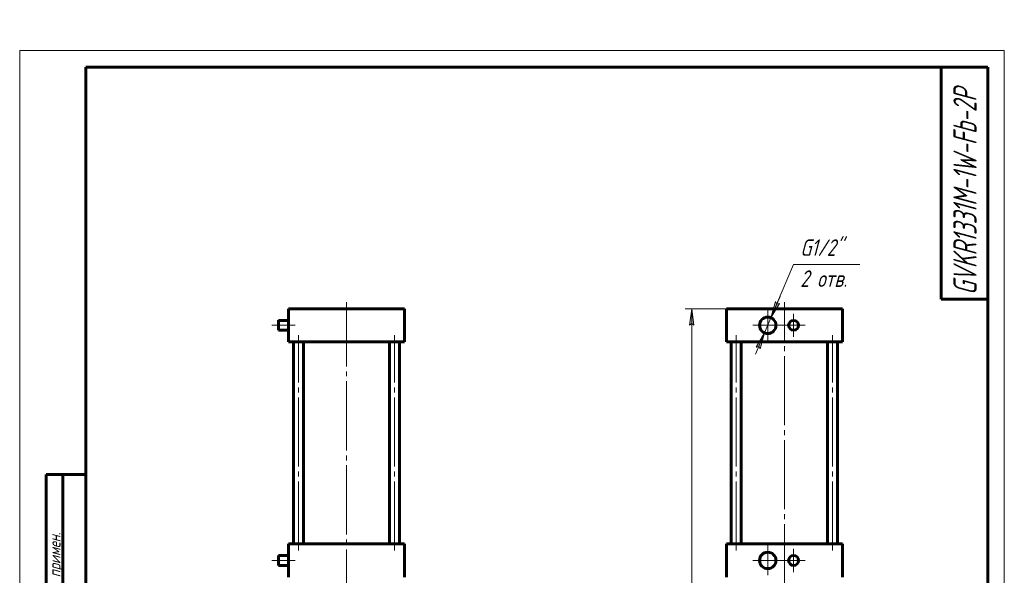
# Model space of a CAD drawing. Header units: millimetres. Extents: x -14 to 297, y 0 to 429.
# Tile 4 of 4: x 0 to 297, y 262 to 429. Entities that reach past the tile are written whole.
import ezdxf

# ---------------------------------------------------------------- set-up
doc = ezdxf.new("R2010")
doc.units = ezdxf.units.MM
for name, pattern in [('K5LT_AXLED', [25.370941, 20.870941, -1.5, 1.5, -1.5]), ('K5LT_BASIC', [0]), ('K5LT_THIN', [0])]:
    doc.linetypes.add(name, pattern=pattern)
doc.layers.add('Системный слой', color=7, linetype='Continuous')
doc.layers.add('Системный слой (1)', color=7, linetype='Continuous', true_color=0x6c6c6c)
doc.styles.add('KDIMTEXTSTYLE', font='txt', dxfattribs={"width": 0.96, "oblique": 15, "height": 5})
doc.styles.add('KTEXTSTYLE', font='txt', dxfattribs={"width": 0.96, "height": 5})
doc.dimstyles.new('KDIMSTYLE (0.25)', dxfattribs={"dimtxt": 5, "dimasz": 1, "dimexe": 2, "dimexo": 0, "dimgap": 1, "dimtad": 1, "dimlfac": 4, "dimtxsty": 'KDIMTEXTSTYLE', "dimsah": 1, "dimcen": 0, "dimdle": 1, "dimadec": 0, "dimazin": 0, "dimtfac": 0.667, "dimtmove": 0, "dimatfit": 3, "dimfxl": 1, "dimtvp": 1, "dimtolj": 1, "dimtzin": 0, "dimarcsym": 0})

# ---------------------------------------------------------------- blocks, each defined once
blk = doc.blocks.new('U0')
at = {"layer": 'Системный слой (1)', "color": 143, "linetype": 'K5LT_BASIC', "lineweight": 60, "true_color": 0x33acca}
for p, q in [((78.06, 337.07), (78.06, 338.57)), ((78.06, 335.57), (78.06, 337.07))]:
    blk.add_line(p, q, dxfattribs=at)
blk = doc.blocks.new('U1')
at = {"layer": 'Системный слой (1)', "color": 143, "linetype": 'K5LT_BASIC', "lineweight": 60, "true_color": 0x33acca}
for p, q in [((78.06, 266.07), (78.06, 267.57)), ((78.06, 264.57), (78.06, 266.07))]:
    blk.add_line(p, q, dxfattribs=at)
blk = doc.blocks.new('U10')
at = {"layer": 'Системный слой (1)', "color": 30, "linetype": 'K5LT_AXLED', "lineweight": 18, "true_color": 0xff8000}
for q in [(98.56, 344.07), (70.19, 147.07), (126.94, 147.07), (98.56, 118.69)]:
    blk.add_line((98.56, 147.07), q, dxfattribs=at)
blk = doc.blocks.new('D6')
at = {"layer": 'Системный слой (1)'}
for points in [[(226.62, 339.35), (229.18, 343.69), (228.37, 343.49), (227.96, 344.21)], [(223.34, 329.93), (224.69, 334.79), (222.13, 330.44), (222.93, 330.65)]]:
    blk.add_hatch(color=7, dxfattribs=at).paths.add_polyline_path(points)
at = {"layer": 'Системный слой (1)', "color": 7, "linetype": 'K5LT_THIN', "lineweight": 18, "true_color": 0xffffff}
for p, q in [((226.62, 339.35), (233.44, 355.45)), ((226.62, 339.35), (229.35, 345.79)), ((227.96, 344.21), (226.62, 339.35)), ((226.62, 339.35), (229.18, 343.69)), ((228.37, 343.49), (227.96, 344.21)), ((229.18, 343.69), (228.37, 343.49)), ((224.69, 334.79), (226.62, 339.35)), ((224.69, 334.79), (221.96, 328.34)), ((224.69, 334.79), (222.13, 330.44)), ((223.34, 329.93), (224.69, 334.79)), ((222.13, 330.44), (222.93, 330.65)), ((222.93, 330.65), (223.34, 329.93))]:
    blk.add_line(p, q, dxfattribs=at)
blk.add_wipeout([(235.44, 347.07), (235.44, 363.83), (250.81, 363.83), (250.81, 347.07)]).dxf.layer = 'Системный слой (1)'
blk.add_line((233.44, 355.45), (253.45, 355.45), dxfattribs=at)
at = {"layer": 'Системный слой (1)', "color": 7, "char_height": 5, "attachment_point": 1, "style": 'KTEXTSTYLE'}
for s, insert in [('\\fArial|b0|c204|p34;\\H5.0;\\W1.000;\\Q15;\\fGOST Type AU|b0|i0|c204|p34;\\Q15;\\W0.960;G1/2"', (235.44, 363.03)), ('\\fArial|b0|c204|p34;\\H5.0;\\W1.000;\\Q15;\\fGOST Type AU|b0|i0|c204|p34;\\Q15;\\W0.960;2 отв.', (235.44, 353.65))]:
    blk.add_mtext(s, dxfattribs=dict(at, insert=insert))
blk = doc.blocks.new('KDIMARROW_01')
at = {"layer": 'Системный слой'}
blk.add_hatch(color=0, dxfattribs=at).paths.add_polyline_path([(0, 0), (-5, 0.66), (-4.5, 0), (-5, -0.66)])
at = {"layer": 'Системный слой', "color": 0, "linetype": 'K5LT_THIN', "lineweight": 18}
for p, q in [((-4.5, 0), (-5, 0.66)), ((-5, 0.66), (0, 0)), ((0, 0), (-5, -0.66)), ((-5, -0.66), (-4.5, 0))]:
    blk.add_line(p, q, dxfattribs=at)
at = {"layer": 'Системный слой (1)', "color": 0, "linetype": 'K5LT_THIN', "lineweight": 18}
blk.add_line((98.56, 147.07), (98.31, 147.07), dxfattribs=at)
blk = doc.blocks.new('U14')
at = {"layer": 'Системный слой (1)', "color": 30, "linetype": 'K5LT_AXLED', "lineweight": 18, "true_color": 0xff8000}
for q in [(225.65, 270.54), (221.18, 266.07), (230.13, 266.07), (225.65, 261.59)]:
    blk.add_line((225.65, 266.07), q, dxfattribs=at)
blk = doc.blocks.new('U15')
at = {"layer": 'Системный слой (1)', "color": 30, "linetype": 'K5LT_AXLED', "lineweight": 18, "true_color": 0xff8000}
for q in [(225.65, 341.54), (221.18, 337.07), (230.13, 337.07), (225.65, 332.59)]:
    blk.add_line((225.65, 337.07), q, dxfattribs=at)
blk = doc.blocks.new('U16')
at = {"layer": 'Системный слой (1)', "color": 30, "linetype": 'K5LT_AXLED', "lineweight": 18, "true_color": 0xff8000}
for q in [(233.44, 269.57), (229.94, 266.07), (236.94, 266.07), (233.44, 262.57)]:
    blk.add_line((233.44, 266.07), q, dxfattribs=at)
blk = doc.blocks.new('U17')
at = {"layer": 'Системный слой (1)', "color": 30, "linetype": 'K5LT_AXLED', "lineweight": 18, "true_color": 0xff8000}
for q in [(233.44, 340.57), (229.94, 337.07), (236.94, 337.07), (233.44, 333.57)]:
    blk.add_line((233.44, 337.07), q, dxfattribs=at)
blk = doc.blocks.new('D8')
at = {"layer": 'Системный слой (1)'}
for points in [[(203.39, 337.07), (202.73, 342.07), (202.07, 337.07), (202.73, 337.57)], [(202.73, 147.07), (203.39, 152.07), (202.73, 151.57), (202.07, 152.07)]]:
    blk.add_hatch(color=7, dxfattribs=at).paths.add_polyline_path(points)
at = {"layer": 'Системный слой (1)', "color": 7, "linetype": 'K5LT_THIN', "lineweight": 18, "true_color": 0xffffff}
for p, q in [((215.65, 342.07), (200.73, 342.07)), ((202.07, 337.07), (202.73, 342.07)), ((202.73, 342.07), (203.39, 337.07)), ((202.73, 337.57), (202.07, 337.07)), ((203.39, 337.07), (202.73, 337.57)), ((202.73, 147.07), (202.07, 152.07)), ((202.07, 152.07), (202.73, 151.57)), ((202.73, 151.57), (203.39, 152.07)), ((203.39, 152.07), (202.73, 147.07)), ((224.28, 147.07), (200.73, 147.07))]:
    blk.add_line(p, q, dxfattribs=at)
blk.add_wipeout([(201.73, 238.9), (194.35, 238.9), (194.35, 249.79), (201.73, 249.79)]).dxf.layer = 'Системный слой (1)'
blk.add_line((202.73, 342.07), (202.73, 147.07), dxfattribs=at)
at = {"layer": 'Системный слой (1)', "color": 7, "insert": (195.14, 238.9), "char_height": 5, "attachment_point": 1, "rotation": 90, "style": 'KTEXTSTYLE'}
blk.add_mtext('\\fArial|b0|c204|p34;\\H5.0;\\W1.000;\\Q15;\\fGOST Type AU|b0|i0|c204|p34;\\Q15;\\W0.960;780', dxfattribs=at)
blk = doc.blocks.new('U18')
at = {"color": 7, "linetype": 'K5LT_THIN', "lineweight": 18, "true_color": 0xffffff}
for p, q in [((0, 0), (0, 420)), ((0, 420), (297, 420)), ((297, 420), (297, 0)), ((107, 55), (172, 55)), ((107, 50), (172, 50)), ((107, 45), (172, 45)), ((246.96, 25), (246.96, 40)), ((251.98, 25), (251.98, 40)), ((107, 30), (172, 30)), ((107, 25), (172, 25)), ((107, 20), (172, 20)), ((107, 15), (172, 15)), ((107, 10), (172, 10)), ((297, 0), (0, 0))]:
    blk.add_line(p, q, dxfattribs=at)
at = {"color": 143, "linetype": 'K5LT_BASIC', "lineweight": 60, "true_color": 0x33acca}
for p, q in [((20, 5), (20, 415)), ((20, 415), (292, 415)), ((278, 345), (278, 415)), ((292, 415), (292, 5)), ((292, 345), (278, 345)), ((8, 172), (8, 292)), ((20, 292), (8, 292)), ((13, 172), (13, 292)), ((20, 232), (8, 232)), ((20, 172), (8, 172)), ((8, 5), (8, 150)), ((20, 150), (8, 150)), ((13, 5), (13, 150)), ((20, 115), (8, 115)), ((20, 90), (8, 90)), ((20, 65), (8, 65)), ((107, 60), (292, 60)), ((107, 5), (107, 60)), ((114, 35), (114, 60)), ((124, 5), (124, 60)), ((147, 5), (147, 60)), ((162, 5), (162, 60)), ((172, 5), (172, 60)), ((172, 45), (292, 45)), ((242, 5), (242, 45)), ((257, 25), (257, 45)), ((274, 25), (274, 45)), ((107, 40), (172, 40)), ((242, 40), (257, 40)), ((257, 40), (292, 40)), ((107, 35), (172, 35)), ((20, 30), (8, 30)), ((242, 25), (292, 25)), ((262.57, 20), (262.57, 25)), ((172, 20), (242, 20)), ((242, 20), (292, 20)), ((20, 5), (8, 5)), ((292, 5), (20, 5))]:
    blk.add_line(p, q, dxfattribs=at)
at = {"color": 7, "attachment_point": 1, "rotation": 90, "style": 'KTEXTSTYLE'}
for s, insert, char_height in [('\\fArial|b0|c204|p34;\\H5.0;\\W1.000;\\Q15;\\fGOST Type AU|b0|i0|c204|p34;\\Q15;\\W0.823;\\H7.00;GVKR1331M-1W-Fb-2P', (281.64, 346.19), 7), ('\\fArial|b0|c204|p34;\\H5.0;\\W1.000;\\Q15;\\fGOST Type AU|b0|i0|c204|p34;\\Q15;\\W0.960;\\H3.50;Перв. примен.', (8.82, 250.52), 3.5), ('\\fArial|b0|c204|p34;\\H5.0;\\W1.000;\\Q15;\\fGOST Type AU|b0|i0|c204|p34;\\Q15;\\W0.960;\\H3.50;Справ. №', (8.82, 193.63), 3.5), ('\\fArial|b0|c204|p34;\\H5.0;\\W1.000;\\Q15;\\fGOST Type AU|b0|i0|c204|p34;\\Q15;\\W0.960;\\H3.50;Подп. и дата', (8.82, 120.66), 3.5), ('\\fArial|b0|c204|p34;\\H5.0;\\W1.000;\\Q15;\\fGOST Type AU|b0|i0|c204|p34;\\Q15;\\W0.960;\\H3.50;Инв. № дубл.', (8.82, 91.57), 3.5), ('\\fArial|b0|c204|p34;\\H5.0;\\W1.000;\\Q15;\\fGOST Type AU|b0|i0|c204|p34;\\Q15;\\W0.960;\\H3.50;Взам. инв. №', (8.82, 65.8), 3.5), ('\\fArial|b0|c204|p34;\\H5.0;\\W1.000;\\Q15;\\fGOST Type AU|b0|i0|c204|p34;\\Q15;\\W0.960;\\H3.50;Подп. и дата', (8.82, 35.66), 3.5), ('\\fArial|b0|c204|p34;\\H5.0;\\W1.000;\\Q15;\\fGOST Type AU|b0|i0|c204|p34;\\Q15;\\W0.960;\\H3.50;Инв. № подл.', (8.82, 6.57), 3.5)]:
    blk.add_mtext(s, dxfattribs=dict(at, insert=insert, char_height=char_height))
at = {"color": 7, "attachment_point": 1, "style": 'KTEXTSTYLE'}
for s, insert, char_height in [('\\fArial|b0|c204|p34;\\H5.0;\\W1.000;\\Q15;\\fGOST Type AU|b0|i0|c204|p34;\\Q15;\\W0.960;\\H7.00;GVKR1331M-1W-Fb-2P', (192.57, 55.86), 7), ('\\fArial|b0|c204|p34;\\H5.0;\\W1.000;\\Q15;\\fGOST Type AU|b0|i0|c204|p34;\\Q15;\\W0.926;\\H3.50;Масштаб', (274.52, 44.18), 3.5), ('\\fArial|b0|c204|p34;\\H5.0;\\W1.000;\\Q15;\\fGOST Type AU|b0|i0|c204|p34;\\Q15;\\W0.960;Задвижка шиберная с', (179.04, 41.21), 5), ('\\fArial|b0|c204|p34;\\H5.0;\\W1.000;\\Q15;\\fGOST Type AU|b0|i0|c204|p34;\\Q15;\\W0.960;\\H3.50;Лит.', (245.47, 44.18), 3.5), ('\\fArial|b0|c204|p34;\\H5.0;\\W1.000;\\Q15;\\fGOST Type AU|b0|i0|c204|p34;\\Q15;\\W0.960;\\H3.50;Масса', (259.58, 44.18), 3.5), ('\\fArial|b0|c204|p34;\\H5.0;\\W1.000;\\Q15;\\fGOST Type AU|b0|i0|c204|p34;\\Q15;\\W0.786;\\H3.50;Изм.', (107.62, 39.18), 3.5), ('\\fArial|b0|c204|p34;\\H5.0;\\W1.000;\\Q15;\\fGOST Type AU|b0|i0|c204|p34;\\Q15;\\W0.800;\\H3.50;Лист', (114.61, 39.18), 3.5), ('\\fArial|b0|c204|p34;\\H5.0;\\W1.000;\\Q15;\\fGOST Type AU|b0|i0|c204|p34;\\Q15;\\W0.960;\\H3.50;№ докум.', (127.63, 39.18), 3.5), ('\\fArial|b0|c204|p34;\\H5.0;\\W1.000;\\Q15;\\fGOST Type AU|b0|i0|c204|p34;\\Q15;\\W0.960;\\H3.50;Подп.', (150.1, 39.18), 3.5), ('\\fArial|b0|c204|p34;\\H5.0;\\W1.000;\\Q15;\\fGOST Type AU|b0|i0|c204|p34;\\Q15;\\W0.800;\\H3.50;Дата', (162.61, 39.18), 3.5), ('\\fArial|b0|c204|p34;\\H5.0;\\W1.000;\\Q15;\\fGOST Type AU|b0|i0|c204|p34;\\Q15;\\W0.960;\\H3.50;Разраб.', (107.5, 34.18), 3.5), ('\\fArial|b0|c204|p34;\\H5.0;\\W1.000;\\Q15;\\fGOST Type AU|b0|i0|c204|p34;\\Q15;\\W0.960;выдвижным штоком DN.ru', (174.27, 34.9), 5), ('\\fArial|b0|c204|p34;\\H5.0;\\W1.000;\\Q15;\\fGOST Type AU|b0|i0|c204|p34;\\Q15;\\W0.960;23', (261.55, 34.9), 5), ('\\fArial|b0|c204|p34;\\H5.0;\\W1.000;\\Q15;\\fGOST Type AU|b0|i0|c204|p34;\\Q15;\\W0.960;{\\c16737820;1:4}', (278.98, 34.9), 5), ('\\fArial|b0|c204|p34;\\H5.0;\\W1.000;\\Q15;\\fGOST Type AU|b0|i0|c204|p34;\\Q15;\\W0.960;\\H3.50;Пров.', (107.5, 29.18), 3.5), ('\\fArial|b0|c204|p34;\\H5.0;\\W1.000;\\Q15;\\fGOST Type AU|b0|i0|c204|p34;\\Q15;\\W0.960;Ду150 Ру10', (192.2, 28.59), 5), ('\\fArial|b0|c204|p34;\\H5.0;\\W1.000;\\Q15;\\fGOST Type AU|b0|i0|c204|p34;\\Q15;\\W0.960;\\H3.50;Т.контр.', (107.5, 24.18), 3.5), ('\\fArial|b0|c204|p34;\\H5.0;\\W1.000;\\Q15;\\fGOST Type AU|b0|i0|c204|p34;\\Q15;\\W0.960;\\H3.50;Лист', (243.32, 24.18), 3.5), ('\\fArial|b0|c204|p34;\\H5.0;\\W1.000;\\Q15;\\fGOST Type AU|b0|i0|c204|p34;\\Q15;\\W0.960;\\H3.50;Листов', (264.36, 24.18), 3.5), ('\\fArial|b0|c204|p34;\\H5.0;\\W1.000;\\Q15;\\fGOST Type AU|b0|i0|c204|p34;\\Q15;\\W0.960;\\H3.50;1', (284.91, 24.18), 3.5), ('\\fArial|b0|c204|p34;\\H5.0;\\W1.000;\\Q15;\\fGOST Type AU|b0|i0|c204|p34;\\Q15;\\W0.960;\\H7.00;D040-08796', (183.78, 15.86), 7), ('\\fArial|b0|c204|p34;\\H5.0;\\W1.000;\\Q15;\\fGOST Type AU|b0|i0|c204|p34;\\Q15;\\W0.960;\\H7.00;DN.ru', (256.84, 15.86), 7), ('\\fArial|b0|c204|p34;\\H5.0;\\W1.000;\\Q15;\\fGOST Type AU|b0|i0|c204|p34;\\Q15;\\W0.960;\\H3.50;Н.контр.', (107.5, 14.18), 3.5), ('\\fArial|b0|c204|p34;\\H5.0;\\W1.000;\\Q15;\\fGOST Type AU|b0|i0|c204|p34;\\Q15;\\W0.960;\\H3.50;Утв.', (107.5, 9.18), 3.5), ('\\fArial|b0|c204|p34;\\H5.0;\\W1.000;\\Q15;\\fGOST Type AU|b0|i0|c204|p34;\\Q15;\\W0.960;\\H3.50;Копировал', (182.5, 4.18), 3.5), ('\\fArial|b0|c204|p34;\\H5.0;\\W1.000;\\Q15;\\fGOST Type AU|b0|i0|c204|p34;\\Q15;\\W0.960;\\H3.50;Формат', (252.5, 4.18), 3.5), ('\\fArial|b0|c204|p34;\\H5.0;\\W1.000;\\Q15;\\fGOST Type AU|b0|i0|c204|p34;\\Q15;\\W0.960;\\H3.50;A3', (272.5, 4.18), 3.5)]:
    blk.add_mtext(s, dxfattribs=dict(at, insert=insert, char_height=char_height))

msp = doc.modelspace()

# ---------------------------------------------------------------- linework, layer by layer
at = {"layer": 'Системный слой (1)', "color": 143, "linetype": 'K5LT_BASIC', "lineweight": 60, "true_color": 0x33acca}
for p, q in [((81.0609, 332.0678), (81.0609, 342.0678)), ((81.0609, 342.0678), (83.5609, 342.0678)), ((83.5609, 342.0678), (113.5609, 342.0678)), ((113.5609, 342.0678), (116.0609, 342.0678)), ((116.0609, 332.0678), (116.0609, 342.0678)), ((213.1527, 342.0678), (215.6527, 342.0678)), ((213.1527, 332.0678), (213.1527, 342.0678)), ((215.6527, 342.0678), (245.6527, 342.0678)), ((245.6527, 342.0678), (248.1527, 342.0678)), ((248.1527, 332.0678), (248.1527, 342.0678)), ((81.0609, 338.5678), (78.0609, 338.5678)), ((81.0609, 335.5678), (78.0609, 335.5678)), ((83.5609, 332.0678), (81.0609, 332.0678)), ((82.5652, 271.0678), (82.5652, 332.0678)), ((83.5609, 332.0678), (113.5609, 332.0678)), ((85.5652, 271.0678), (85.5652, 332.0678)), ((111.5566, 271.0678), (111.5566, 332.0678)), ((116.0609, 332.0678), (113.5609, 332.0678)), ((114.5566, 271.0678), (114.5566, 332.0678)), ((215.6527, 332.0678), (213.1527, 332.0678)), ((214.657, 271.0678), (214.657, 332.0678)), ((215.6527, 332.0678), (245.6527, 332.0678)), ((217.657, 271.0678), (217.657, 332.0678)), ((243.6484, 271.0678), (243.6484, 332.0678)), ((248.1527, 332.0678), (245.6527, 332.0678)), ((246.6484, 271.0678), (246.6484, 332.0678)), ((81.0609, 261.0678), (81.0609, 271.0678)), ((81.0609, 271.0678), (83.5609, 271.0678)), ((83.5609, 271.0678), (113.5609, 271.0678)), ((113.5609, 271.0678), (116.0609, 271.0678)), ((116.0609, 261.0678), (116.0609, 271.0678)), ((213.1527, 261.0678), (213.1527, 271.0678)), ((213.1527, 271.0678), (215.6527, 271.0678)), ((215.6527, 271.0678), (245.6527, 271.0678)), ((245.6527, 271.0678), (248.1527, 271.0678)), ((248.1527, 261.0678), (248.1527, 271.0678)), ((81.0609, 267.5678), (78.0609, 267.5678)), ((81.0609, 264.5678), (78.0609, 264.5678))]:
    msp.add_line(p, q, dxfattribs=at)
at = {"layer": 'Системный слой (1)', "color": 30, "linetype": 'K5LT_AXLED', "lineweight": 18, "true_color": 0xff8000}
for p, q in [((230.6527, 129.3122), (230.6527, 344.0678)), ((83.0609, 337.0678), (76.0609, 337.0678)), ((84.0652, 269.0678), (84.0652, 334.0678)), ((113.0566, 269.0678), (113.0566, 334.0678)), ((216.157, 269.0678), (216.157, 334.0678)), ((83.0609, 266.0678), (76.0609, 266.0678))]:
    msp.add_line(p, q, dxfattribs=at)
at = {"layer": 'Системный слой (1)', "color": 143, "linetype": 'K5LT_BASIC', "lineweight": 60, "true_color": 0x33acca}
for centre, radius in [((225.6527, 337.0678), 2.475), ((233.442, 337.0678), 1.5), ((225.6527, 266.0678), 2.475), ((233.442, 266.0678), 1.5)]:
    msp.add_circle(centre, radius, dxfattribs=at)

# ---------------------------------------------------------------- block references
at = {"layer": 'Системный слой (1)'}
for name in ['U10', 'U0', 'U14', 'U1', 'U16']:
    msp.add_blockref(name, (0, 0), dxfattribs=at)

# ---------------------------------------------------------------- next in the draw order: dimensions: what is measured, and where the dimension line sits
at = {"layer": 'Системный слой (1)', "color": 7}
dim = msp.add_diameter_dim_2p(p1=(221.7896, 327.9526), p2=(229.5157, 346.183), text='\\fGOST Type AU|b0|c204|p34;\\H5.0;\\W0.960;\\Q15;\\fGOST Type AU|b0|c204|p34;\\H5.0;\\W0.960;\\Q15;\\fGOST Type AU|b0|i0|c204|p34;\\Q15;G1/2"\\X\\fGOST Type AU|b0|c204|p34;\\H5.0;\\W0.960;\\Q15;\\fGOST Type AU|b0|i0|c204|p34;\\Q15;2 отв.', dimstyle='KDIMSTYLE (0.25)', override={"dimtih": 1, "dimtoh": 1, "dimblk1": 'KDIMARROW_01', "dimblk2": 'KDIMARROW_01', "dimclrt": 7, "dimtmove": 1, "dimatfit": 2, "dimtolj": 1}, dxfattribs=at)
dim.commit()
dim.dimension.update_dxf_attribs({"geometry": 'D6', "text_midpoint": (235.442, 355.4474)})

# ---------------------------------------------------------------- next in the draw order: linework, layer by layer
at = {"layer": 'Системный слой (1)', "color": 30, "linetype": 'K5LT_AXLED', "lineweight": 18, "true_color": 0xff8000}
msp.add_line((245.1484, 269.0678), (245.1484, 334.0678), dxfattribs=at)

# ---------------------------------------------------------------- next in the draw order: block references
at = {"layer": 'Системный слой (1)'}
for name in ['U15', 'U17']:
    msp.add_blockref(name, (0, 0), dxfattribs=at)

# ---------------------------------------------------------------- next in the draw order: dimensions: what is measured, and where the dimension line sits
at = {"layer": 'Системный слой (1)', "color": 7}
dim = msp.add_linear_dim(base=(202.7301, 342.0678), p1=(224.2777, 147.0678), p2=(215.6527, 342.0678), angle=90, dimstyle='KDIMSTYLE (0.25)', override={"dimexo": 0, "dimpost": '\\fGOST Type AU|b0|c204|p34;\\H5.0;\\W0.960;\\Q15;<>', "dimblk1": 'KDIMARROW_01', "dimblk2": 'KDIMARROW_01', "dimse1": 0, "dimse2": 0, "dimclrt": 7, "dimtol": 1, "dimtp": 0, "dimtm": 0, "dimtdec": 5, "dimtolj": 1}, dxfattribs=at)
dim.commit()
dim.dimension.update_dxf_attribs({"geometry": 'D8', "text_midpoint": (202.7301, 244.5678), "dimtype": 160})

# ---------------------------------------------------------------- next in the draw order: block references
msp.add_blockref('U18', (0, 0))

doc.saveas('drawing.dxf')
